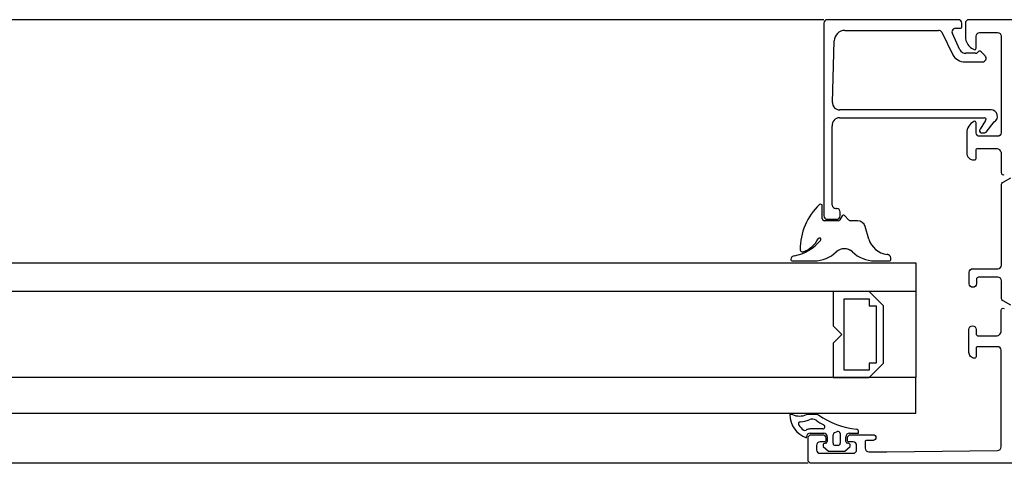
# Model space of a CAD drawing. Header units: millimetres. Extents: x 111285 to 237437, y -9513 to 52045.
# Tile 37 of 117: x 137882 to 138019, y 400 to 462. Entities that reach past the tile are written whole.
import ezdxf

# ---------------------------------------------------------------- set-up
doc = ezdxf.new("R2010")
doc.units = ezdxf.units.MM
doc.header["$LTSCALE"] = 100
doc.layers.get('0').update_dxf_attribs({"color": 252})
doc.layers.add('0-BUITENKOZIJNEN', color=252, linetype='Continuous')

# ---------------------------------------------------------------- blocks, each defined once
blk = doc.blocks.new('SR8-hori')
at = {"linetype": 'Continuous', "ltscale": 0.25}
blk.add_line((362.2, 56.9), (224, 56.9), dxfattribs=at)
at = {"linetype": 'Continuous'}
for p, q in [((362, 29.05), (362, 30.87)), ((364.77, 29.48), (364.45, 28.92)), ((365.73, 28.87), (365.09, 29.52)), ((364.24, 28.8), (362.25, 28.8)), ((366.93, 28.8), (365.91, 28.8)), ((368.51, 26.24), (368, 28)), ((371.58, 23.36), (371.58, 23.62)), ((224, 22.9), (375.09, 22.9)), ((357.61, 23.38), (357.61, 23.36)), ((357.78, 23.2), (360.86, 23.2)), ((369.31, 23.2), (371.42, 23.2)), ((375.09, 22.9), (375.09, 18.9)), ((375.09, 18.9), (224, 18.9)), ((368.54, 18.9), (363.54, 18.9)), ((363.54, 18.9), (363.54, 14.1)), ((365.04, 7.9), (365.04, 17.9)), ((365.04, 17.9), (368.54, 17.9)), ((370.54, 16.9), (368.54, 18.9)), ((368.54, 17.9), (368.54, 16.9)), ((375.09, 18.9), (375.09, 6.9)), ((368.54, 16.9), (369.54, 16.9)), ((369.54, 16.9), (369.54, 8.9)), ((370.54, 8.9), (370.54, 16.9)), ((363.54, 14.1), (364.74, 12.9)), ((364.74, 12.9), (363.54, 11.7)), ((363.54, 11.7), (363.54, 6.9)), ((368.54, 8.9), (368.54, 7.9)), ((369.54, 8.9), (368.54, 8.9)), ((368.54, 6.9), (370.54, 8.9)), ((375.09, 6.9), (224, 6.9)), ((363.54, 6.9), (368.54, 6.9)), ((368.54, 7.9), (365.04, 7.9)), ((375.09, 1.9), (375.09, 6.9)), ((224, 1.9), (375.09, 1.9)), ((357.84, 1.7), (357.46, 1.7)), ((357.46, 1.7), (357.46, 1.7)), ((357.84, 1.7), (357.84, 1.7)), ((361.29, 1.7), (359.79, 1.7)), ((359.79, 1.7), (359.79, 1.7)), ((361.29, 1.7), (361.29, 1.7)), ((361.46, 1.65), (361.46, 1.65)), ((358.71, 0.24), (358.71, 0.24)), ((358.95, 0.71), (358.95, 0.71)), ((361.12, 0.91), (361.12, 0.91)), ((362.2, 0.27), (362.2, 0.27)), ((359.4, -0.45), (359.4, -0.45)), ((359.73, -0.46), (359.73, -0.46)), ((362.06, -0.3), (360.3, -0.3)), ((360.3, -0.3), (360.3, -0.3)), ((360.3, -0.9), (360.3, -0.9)), ((360.3, -0.9), (362.2, -0.9)), ((362.06, -0.3), (362.06, -0.3)), ((362.2, -0.9), (362.2, -0.9)), ((363.5, -2.3), (363.5, -1.11)), ((363.5, -1.11), (363.5, -1.11)), ((363.68, -0.84), (364.08, -0.66)), ((363.68, -0.84), (363.68, -0.84)), ((364.5, -0.94), (364.5, -0.94)), ((364.5, -0.94), (364.5, -2.3)), ((365.8, -0.9), (365.8, -0.9)), ((365.8, -0.9), (367.04, -0.9)), ((367.02, -0.49), (367.02, -0.49)), ((367.04, -0.9), (367.04, -0.9)), ((359.8, -1.54), (359.8, -1.4)), ((359.8, -1.4), (359.8, -1.4)), ((359.8, -1.54), (359.8, -1.54)), ((362.1, -2.6), (362.1, -2.6)), ((362.1, -2.6), (362.1, -2.77)), ((362.47, -2.3), (362.4, -2.3)), ((362.4, -2.3), (362.4, -2.3)), ((362.47, -2.3), (362.47, -2.3)), ((362.47, -2.3), (362.47, -2.3)), ((362.7, -1.4), (362.7, -1.4)), ((362.7, -1.4), (362.7, -2.07)), ((362.7, -2.07), (362.7, -2.07)), ((363.5, -2.3), (363.5, -2.3)), ((364.2, -2.6), (363.8, -2.6)), ((363.8, -2.6), (363.8, -2.6)), ((364.2, -2.6), (364.2, -2.6)), ((364.5, -2.3), (364.5, -2.3)), ((365.3, -2.07), (365.3, -1.4)), ((365.3, -1.4), (365.3, -1.4)), ((365.3, -2.07), (365.3, -2.07)), ((365.6, -2.3), (365.53, -2.3)), ((365.53, -2.3), (365.53, -2.3)), ((365.6, -2.3), (365.6, -2.3)), ((365.9, -2.77), (365.9, -2.6)), ((365.9, -2.6), (365.9, -2.6)), ((362.1, -2.77), (362.1, -2.77)), ((362.1, -2.77), (362.85, -3.4)), ((362.85, -3.4), (362.85, -3.4)), ((362.85, -3.4), (365.15, -3.4)), ((365.15, -3.4), (365.9, -2.77)), ((365.15, -3.4), (365.15, -3.4)), ((365.9, -2.77), (365.9, -2.77)), ((360, -5.1), (224, -5.1))]:
    blk.add_line(p, q, dxfattribs=at)
blk.add_lwpolyline([(388.37, 16.98), (387.3, 17.59, -0.267949), (387.05, 18.02), (387.05, 20.4, 0.414214), (386.55, 20.9), (383.85, 20.9, 0.414214), (383.55, 20.6), (383.55, 20, -1), (382.55, 20), (382.55, 21.6, -0.414214), (383.05, 22.1), (386.55, 22.1, 0.414214), (387.05, 22.6), (387.05, 33.78, -0.267949), (387.3, 34.21), (388.37, 34.82, 0.376373)], format="xyb", dxfattribs=at)
for centre, radius, start, end in [((367.46, 24.85), 8.54, 133.3415, 180.7603), ((361.75, 30.87), 0.246, 0, 129.7291), ((362.25, 29.05), 0.245, 180, 270), ((364.24, 29.05), 0.245, 270, 330), ((364.94, 29.37), 0.205, 45, 150), ((365.91, 29.05), 0.245, 225, 270), ((366.93, 27.69), 1.11, 16.2713, 90), ((358.11, 27.98), 3.72, 288.8271, 332.9608), ((361.6, 26.18), 0.209, 318.2247, 147.9812), ((371.39, 27.08), 3, 196.2713, 263.6705), ((356.69, 30.43), 6.7, 282.2831, 319.1059), ((365.09, 23.25), 1.64, 46.5305, 133.4695), ((358.11, 23.38), 0.5, 89.6256, 180), ((359.22, 24.75), 0.3, 182.5083, 287.2064), ((360.86, 27.7), 4.5, 270, 313.4695), ((369.31, 27.7), 4.5, 226.5305, 270), ((370.99, 23.51), 0.6, 11.293, 83.6705), ((357.78, 23.36), 0.164, 180, 270), ((371.42, 23.36), 0.164, 270, 0), ((360.89, 1.71), 3.43, 180.197, 251.449), ((358.82, 3.99), 2.49, 247.0327, 292.9673), ((361.29, 1.4), 0.3, 55.7696, 90), ((368.15, 11.49), 11.9, 235.7696, 263.4105), ((358.96, 0.41), 0.3, 92.3332, 214.1036), ((360.89, 1.71), 2.63, 214.1036, 235.4153), ((358.82, 3.99), 3.29, 272.3332, 294.0983), ((360.57, 0.08), 1, 56.394, 114.0983), ((368.15, 11.49), 12.7, 236.394, 242.0774), ((362.06, 0), 0.3, 270, 62.0774), ((359.57, -0.21), 0.3, 235.4153, 301.4862), ((360.3, -1.4), 1.1, 90, 121.4862), ((360.3, -1.4), 0.5, 90, 180), ((362.2, -1.4), 0.5, 0, 90), ((363.8, -1.11), 0.3, 113.1986, 180), ((364.2, -0.94), 0.3, 0, 113.1986), ((365.8, -1.4), 0.5, 90, 180), ((366.75, -0.63), 0.3, 28.0166, 83.4105), ((366.58, -0.72), 0.493, 339.075, 28.0166), ((362.4, -2.6), 0.3, 90, 180), ((362.47, -2.07), 0.23, 270, 360), ((363.8, -2.3), 0.3, 180, 270), ((364.2, -2.3), 0.3, 270, 360), ((365.53, -2.07), 0.23, 180, 270), ((365.6, -2.6), 0.3, 360, 90)]:
    blk.add_arc(centre, radius, start, end, dxfattribs=at)
at = {"layer": '0-BUITENKOZIJNEN', "linetype": 'Continuous'}
for p, q in [((372.1, 56.9), (362.7, 56.9)), ((362.7, 56.9), (362.7, 56.9)), ((381, 56.9), (372.1, 56.9)), ((362.2, 56.4), (362.2, 29.5)), ((365.16, 55.4), (372.1, 55.4)), ((372.1, 55.4), (378.27, 55.4)), ((378.7, 55.15), (380.23, 52)), ((380.63, 55.7), (381.3, 55.7)), ((381.5, 55.9), (381.5, 56.4)), ((363.43, 45.33), (363.66, 53.94)), ((381.21, 52.7), (380.2, 54.95)), ((384.75, 51.85), (384.19, 52.41)), ((381.96, 51), (384.4, 51)), ((383.41, 52.2), (382.08, 52.2)), ((372.1, 44.3), (364.43, 44.3)), ((382.58, 44.3), (372.1, 44.3)), ((385.59, 44.3), (382.58, 44.3)), ((364.4, 43.2), (372.1, 43.2)), ((372.1, 43.2), (382.35, 43.2)), ((382.35, 43.2), (384.7, 43.2)), ((384.8, 42.83), (384.06, 41.59)), ((363.4, 31), (363.4, 42.04)), ((363.4, 42.04), (363.4, 42.04)), ((384, 41.44), (384, 41.3)), ((384.92, 41.17), (386.05, 42.61)), ((384.2, 41.1), (384.67, 41.1)), ((363.9, 30.5), (363.9, 30.5)), ((364, 30.5), (363.9, 30.5)), ((363.9, 30.5), (364, 30.5)), ((364, 30.5), (363.9, 30.5)), ((364, 30.5), (364, 30.5)), ((362.7, 29), (362.7, 29)), ((362.7, 29), (364, 29)), ((364, 29), (364, 29)), ((364.5, 29.5), (364.5, 30)), ((364.5, 30), (364.5, 30)), ((364.5, 29.5), (364.5, 29.5))]:
    blk.add_line(p, q, dxfattribs=at)
for points in [[(405.5, 56.9), (382.5, 56.9, 0.414214), (382, 56.4), (382, 54.56, 0.301511), (383.22, 52.72, 0.536675), (383.5, 52.9), (383.5, 54.6, -0.414214), (384, 55.1), (386.5, 55.1, -0.414214), (387, 54.6), (387, 41.1, -0.414214), (386.5, 40.6), (384, 40.6, -0.414214), (383.5, 41.1), (383.5, 42.5, 0.553992), (383.21, 42.68, 0.287008), (382.2, 41.06), (382.2, 38.3, 0.414214), (383.2, 37.3), (383.3, 37.3, 0.414214), (383.5, 37.5), (383.5, 38.7, -0.414214), (383.7, 38.9), (386.3, 38.9, -0.414214), (387, 38.2), (387, 35.53), (387, 35.53, 0.57735), (387.45, 35.27)], [(427.5, -5.1), (360.5, -5.1, -0.414214), (360, -4.6), (360, -1.6, -0.414214), (360.5, -1.1), (362, -1.1, -0.414214), (362.5, -1.6), (362.5, -1.9, -0.414214), (362.3, -2.1), (361.7, -2.1, 0.414214), (361.2, -2.6), (361.2, -3.2, 0.414214), (361.7, -3.7), (366.3, -3.7, 0.414214), (366.8, -3.2), (366.8, -2.6, 0.414214), (366.3, -2.1), (365.7, -2.1, -0.414214), (365.5, -1.9), (365.5, -1.6, -0.414214), (366, -1.1), (369.1, -1.1, -0.414214), (369.5, -1.5, -0.414214), (369.1, -1.9), (368.2, -1.9, 0.414214), (368, -2.1), (368, -3, 0.414214), (368.5, -3.5), (371, -3.5), (386.5, -3.3, 0.414214), (387, -2.8), (387, 10.7, 0.414214), (386.5, 11.2), (383.7, 11.2, 0.414214), (383.5, 11), (383.5, 11), (383.5, 9.8, -0.414214), (383.3, 9.6, -0.414214), (382.5, 10.4), (382.5, 13.6, -0.414214), (383, 14.1, -0.414214), (383.5, 13.6), (383.5, 13, 0.414214), (383.8, 12.7), (386.3, 12.7, 0.414214), (387, 13.4), (387, 16.27, -0.57735), (387.45, 16.53)]]:
    blk.add_lwpolyline(points, format="xyb", dxfattribs=at)
for centre, radius, start, end in [((362.7, 56.4), 0.5, 90, 180), ((381, 56.4), 0.5, 0, 90), ((365.16, 53.9), 1.5, 90, 178.5185), ((378.27, 54.9), 0.5, 30, 90), ((380.63, 55.2), 0.5, 90, 210), ((381.3, 55.9), 0.2, 270, 360), ((382.08, 53.2), 1, 210, 270), ((383.41, 52.6), 0.4, 270, 325.1501), ((383.98, 52.2), 0.3, 45, 145.1501), ((381.96, 53), 2, 210, 270), ((384.4, 51.5), 0.5, 270, 45), ((364.43, 45.3), 1, 178.5185, 270), ((385.59, 43.39), 0.906, 300, 90), ((364.41, 42.18), 1.02, 90.406, 188.1279), ((384.7, 43), 0.2, 300, 90), ((384.2, 41.44), 0.2, 135, 180), ((384.2, 41.3), 0.2, 180, 270), ((384.67, 41.6), 0.5, 270, 300), ((363.9, 31), 0.5, 180, 270), ((364, 30), 0.5, 0, 90), ((362.7, 29.5), 0.5, 180, 270), ((364, 29.5), 0.5, 270, 0)]:
    blk.add_arc(centre, radius, start, end, dxfattribs=at)
blk = doc.blocks.new('onderlegger beganegrond')
blk.add_blockref('SR8-hori', (11480, 405.1))

msp = doc.modelspace()

# ---------------------------------------------------------------- linework, layer by layer
at = {"linetype": 'Continuous', "ltscale": 0.25}
msp.add_line((137994.2, 462), (137856, 462), dxfattribs=at)
msp.add_line((137994.2, 462), (137856, 462), dxfattribs=at)
msp.add_line((137994.2, 462), (137856, 462), dxfattribs=at)
at = {"linetype": 'Continuous'}
for p, q in [((137994, 434.15), (137994, 435.97)), ((137994, 434.15), (137994, 435.97)), ((137994, 434.15), (137994, 435.97)), ((137996.23, 433.9), (137994.24, 433.9)), ((137996.23, 433.9), (137994.24, 433.9)), ((137996.23, 433.9), (137994.24, 433.9)), ((137996.77, 434.58), (137996.45, 434.02)), ((137996.77, 434.58), (137996.45, 434.02)), ((137996.77, 434.58), (137996.45, 434.02)), ((137997.73, 433.97), (137997.09, 434.62)), ((137997.73, 433.97), (137997.09, 434.62)), ((137997.73, 433.97), (137997.09, 434.62)), ((137998.93, 433.9), (137997.91, 433.9)), ((137998.93, 433.9), (137997.91, 433.9)), ((137998.93, 433.9), (137997.91, 433.9)), ((138000.51, 431.34), (138000, 433.1)), ((138000.51, 431.34), (138000, 433.1)), ((138000.51, 431.34), (138000, 433.1)), ((137989.61, 428.48), (137989.61, 428.46)), ((137989.61, 428.48), (137989.61, 428.46)), ((137989.61, 428.48), (137989.61, 428.46)), ((137989.77, 428.3), (137992.86, 428.3)), ((137989.77, 428.3), (137992.86, 428.3)), ((137989.77, 428.3), (137992.86, 428.3)), ((138001.31, 428.3), (138003.41, 428.3)), ((138001.31, 428.3), (138003.41, 428.3)), ((138001.31, 428.3), (138003.41, 428.3)), ((138003.58, 428.46), (138003.58, 428.72)), ((138003.58, 428.46), (138003.58, 428.72)), ((138003.58, 428.46), (138003.58, 428.72)), ((137856, 428), (138007.08, 428)), ((137856, 428), (138007.08, 428)), ((137856, 428), (138007.08, 428)), ((138007.08, 428), (138007.08, 424)), ((138007.08, 428), (138007.08, 424)), ((138007.08, 428), (138007.08, 424)), ((138007.08, 424), (137856, 424)), ((138007.08, 424), (137856, 424)), ((138007.08, 424), (137856, 424)), ((138000.54, 424), (137995.54, 424)), ((137995.54, 424), (137995.54, 419.2)), ((138000.54, 424), (137995.54, 424)), ((137995.54, 424), (137995.54, 419.2)), ((138000.54, 424), (137995.54, 424)), ((137995.54, 424), (137995.54, 419.2)), ((137997.04, 413), (137997.04, 423)), ((137997.04, 423), (138000.54, 423)), ((137997.04, 413), (137997.04, 423)), ((137997.04, 423), (138000.54, 423)), ((137997.04, 413), (137997.04, 423)), ((137997.04, 423), (138000.54, 423)), ((138002.54, 422), (138000.54, 424)), ((138002.54, 422), (138000.54, 424)), ((138002.54, 422), (138000.54, 424)), ((138000.54, 423), (138000.54, 422)), ((138000.54, 423), (138000.54, 422)), ((138000.54, 423), (138000.54, 422)), ((138007.08, 424), (138007.08, 412)), ((138007.08, 424), (138007.08, 412)), ((138007.08, 424), (138007.08, 412)), ((138000.54, 422), (138001.54, 422)), ((138000.54, 422), (138001.54, 422)), ((138000.54, 422), (138001.54, 422)), ((138001.54, 422), (138001.54, 414)), ((138001.54, 422), (138001.54, 414)), ((138001.54, 422), (138001.54, 414)), ((138002.54, 414), (138002.54, 422)), ((138002.54, 414), (138002.54, 422)), ((138002.54, 414), (138002.54, 422)), ((137995.54, 419.2), (137996.74, 418)), ((137995.54, 419.2), (137996.74, 418)), ((137995.54, 419.2), (137996.74, 418)), ((137996.74, 418), (137995.54, 416.8)), ((137996.74, 418), (137995.54, 416.8)), ((137996.74, 418), (137995.54, 416.8)), ((137995.54, 416.8), (137995.54, 412)), ((137995.54, 416.8), (137995.54, 412)), ((137995.54, 416.8), (137995.54, 412)), ((138000.54, 414), (138000.54, 413)), ((138001.54, 414), (138000.54, 414)), ((138000.54, 412), (138002.54, 414)), ((138000.54, 414), (138000.54, 413)), ((138001.54, 414), (138000.54, 414)), ((138000.54, 412), (138002.54, 414)), ((138000.54, 414), (138000.54, 413)), ((138001.54, 414), (138000.54, 414)), ((138000.54, 412), (138002.54, 414)), ((138007.08, 412), (137856, 412)), ((138007.08, 412), (137856, 412)), ((138007.08, 412), (137856, 412)), ((137995.54, 412), (138000.54, 412)), ((137995.54, 412), (138000.54, 412)), ((137995.54, 412), (138000.54, 412)), ((138000.54, 413), (137997.04, 413)), ((138000.54, 413), (137997.04, 413)), ((138000.54, 413), (137997.04, 413)), ((138007.08, 407), (138007.08, 412)), ((138007.08, 407), (138007.08, 412)), ((138007.08, 407), (138007.08, 412)), ((137856, 407), (138007.08, 407)), ((137856, 407), (138007.08, 407)), ((137856, 407), (138007.08, 407)), ((137989.84, 406.8), (137989.46, 406.8)), ((137989.46, 406.8), (137989.46, 406.8)), ((137989.84, 406.8), (137989.46, 406.8)), ((137989.46, 406.8), (137989.46, 406.8)), ((137989.84, 406.8), (137989.46, 406.8)), ((137989.46, 406.8), (137989.46, 406.8)), ((137989.84, 406.8), (137989.84, 406.8)), ((137989.84, 406.8), (137989.84, 406.8)), ((137989.84, 406.8), (137989.84, 406.8)), ((137993.29, 406.8), (137991.79, 406.8)), ((137991.79, 406.8), (137991.79, 406.8)), ((137993.29, 406.8), (137991.79, 406.8)), ((137991.79, 406.8), (137991.79, 406.8)), ((137993.29, 406.8), (137991.79, 406.8)), ((137991.79, 406.8), (137991.79, 406.8)), ((137993.29, 406.8), (137993.29, 406.8)), ((137993.29, 406.8), (137993.29, 406.8)), ((137993.29, 406.8), (137993.29, 406.8)), ((137993.45, 406.75), (137993.45, 406.75)), ((137993.45, 406.75), (137993.45, 406.75)), ((137993.45, 406.75), (137993.45, 406.75)), ((137990.71, 405.34), (137990.71, 405.34)), ((137990.71, 405.34), (137990.71, 405.34)), ((137990.71, 405.34), (137990.71, 405.34)), ((137990.95, 405.81), (137990.95, 405.81)), ((137990.95, 405.81), (137990.95, 405.81)), ((137990.95, 405.81), (137990.95, 405.81)), ((137994.06, 404.8), (137992.3, 404.8)), ((137992.3, 404.8), (137992.3, 404.8)), ((137994.06, 404.8), (137992.3, 404.8)), ((137992.3, 404.8), (137992.3, 404.8)), ((137994.06, 404.8), (137992.3, 404.8)), ((137992.3, 404.8), (137992.3, 404.8)), ((137993.12, 406.01), (137993.12, 406.01)), ((137993.12, 406.01), (137993.12, 406.01)), ((137993.12, 406.01), (137993.12, 406.01)), ((137994.06, 404.8), (137994.06, 404.8)), ((137994.06, 404.8), (137994.06, 404.8)), ((137994.06, 404.8), (137994.06, 404.8)), ((137994.2, 405.37), (137994.2, 405.37)), ((137994.2, 405.37), (137994.2, 405.37)), ((137994.2, 405.37), (137994.2, 405.37)), ((137991.4, 404.65), (137991.4, 404.65)), ((137991.4, 404.65), (137991.4, 404.65)), ((137991.4, 404.65), (137991.4, 404.65)), ((137991.72, 404.64), (137991.72, 404.64)), ((137991.72, 404.64), (137991.72, 404.64)), ((137991.72, 404.64), (137991.72, 404.64)), ((137991.8, 403.56), (137991.8, 403.7)), ((137991.8, 403.7), (137991.8, 403.7)), ((137991.8, 403.56), (137991.8, 403.7)), ((137991.8, 403.7), (137991.8, 403.7)), ((137991.8, 403.56), (137991.8, 403.7)), ((137991.8, 403.7), (137991.8, 403.7)), ((137991.8, 403.56), (137991.8, 403.56)), ((137991.8, 403.56), (137991.8, 403.56)), ((137991.8, 403.56), (137991.8, 403.56)), ((137992.3, 404.2), (137992.3, 404.2)), ((137992.3, 404.2), (137994.2, 404.2)), ((137992.3, 404.2), (137992.3, 404.2)), ((137992.3, 404.2), (137994.2, 404.2)), ((137992.3, 404.2), (137992.3, 404.2)), ((137992.3, 404.2), (137994.2, 404.2)), ((137994.2, 404.2), (137994.2, 404.2)), ((137994.2, 404.2), (137994.2, 404.2)), ((137994.2, 404.2), (137994.2, 404.2)), ((137994.7, 403.7), (137994.7, 403.7)), ((137994.7, 403.7), (137994.7, 403.03)), ((137994.7, 403.7), (137994.7, 403.7)), ((137994.7, 403.7), (137994.7, 403.03)), ((137994.7, 403.7), (137994.7, 403.7)), ((137994.7, 403.7), (137994.7, 403.03)), ((137995.5, 402.8), (137995.5, 403.99)), ((137995.5, 403.99), (137995.5, 403.99)), ((137995.5, 402.8), (137995.5, 403.99)), ((137995.5, 403.99), (137995.5, 403.99)), ((137995.5, 402.8), (137995.5, 403.99)), ((137995.5, 403.99), (137995.5, 403.99)), ((137995.68, 404.26), (137996.08, 404.44)), ((137995.68, 404.26), (137996.08, 404.44)), ((137995.68, 404.26), (137996.08, 404.44)), ((137995.68, 404.26), (137995.68, 404.26)), ((137995.68, 404.26), (137995.68, 404.26)), ((137995.68, 404.26), (137995.68, 404.26)), ((137996.5, 404.16), (137996.5, 404.16)), ((137996.5, 404.16), (137996.5, 402.8)), ((137996.5, 404.16), (137996.5, 404.16)), ((137996.5, 404.16), (137996.5, 402.8)), ((137996.5, 404.16), (137996.5, 404.16)), ((137996.5, 404.16), (137996.5, 402.8)), ((137997.3, 403.03), (137997.3, 403.7)), ((137997.3, 403.7), (137997.3, 403.7)), ((137997.3, 403.03), (137997.3, 403.7)), ((137997.3, 403.7), (137997.3, 403.7)), ((137997.3, 403.03), (137997.3, 403.7)), ((137997.3, 403.7), (137997.3, 403.7)), ((137997.8, 404.2), (137997.8, 404.2)), ((137997.8, 404.2), (137999.04, 404.2)), ((137997.8, 404.2), (137997.8, 404.2)), ((137997.8, 404.2), (137999.04, 404.2)), ((137997.8, 404.2), (137997.8, 404.2)), ((137997.8, 404.2), (137999.04, 404.2)), ((137999.01, 404.61), (137999.01, 404.61)), ((137999.01, 404.61), (137999.01, 404.61)), ((137999.01, 404.61), (137999.01, 404.61)), ((137999.04, 404.2), (137999.04, 404.2)), ((137999.04, 404.2), (137999.04, 404.2)), ((137999.04, 404.2), (137999.04, 404.2)), ((137994.1, 402.5), (137994.1, 402.5)), ((137994.1, 402.5), (137994.1, 402.33)), ((137994.1, 402.5), (137994.1, 402.5)), ((137994.1, 402.5), (137994.1, 402.33)), ((137994.1, 402.5), (137994.1, 402.5)), ((137994.1, 402.5), (137994.1, 402.33)), ((137994.1, 402.33), (137994.1, 402.33)), ((137994.1, 402.33), (137994.85, 401.7)), ((137994.1, 402.33), (137994.1, 402.33)), ((137994.1, 402.33), (137994.85, 401.7)), ((137994.1, 402.33), (137994.1, 402.33)), ((137994.1, 402.33), (137994.85, 401.7)), ((137994.47, 402.8), (137994.4, 402.8)), ((137994.4, 402.8), (137994.4, 402.8)), ((137994.47, 402.8), (137994.4, 402.8)), ((137994.4, 402.8), (137994.4, 402.8)), ((137994.47, 402.8), (137994.4, 402.8)), ((137994.4, 402.8), (137994.4, 402.8)), ((137994.47, 402.8), (137994.47, 402.8)), ((137994.47, 402.8), (137994.47, 402.8)), ((137994.47, 402.8), (137994.47, 402.8)), ((137994.47, 402.8), (137994.47, 402.8)), ((137994.47, 402.8), (137994.47, 402.8)), ((137994.47, 402.8), (137994.47, 402.8)), ((137994.7, 403.03), (137994.7, 403.03)), ((137994.7, 403.03), (137994.7, 403.03)), ((137994.7, 403.03), (137994.7, 403.03)), ((137995.5, 402.8), (137995.5, 402.8)), ((137995.5, 402.8), (137995.5, 402.8)), ((137995.5, 402.8), (137995.5, 402.8)), ((137996.2, 402.5), (137995.8, 402.5)), ((137995.8, 402.5), (137995.8, 402.5)), ((137996.2, 402.5), (137995.8, 402.5)), ((137995.8, 402.5), (137995.8, 402.5)), ((137996.2, 402.5), (137995.8, 402.5)), ((137995.8, 402.5), (137995.8, 402.5)), ((137996.2, 402.5), (137996.2, 402.5)), ((137996.2, 402.5), (137996.2, 402.5)), ((137996.2, 402.5), (137996.2, 402.5)), ((137996.5, 402.8), (137996.5, 402.8)), ((137996.5, 402.8), (137996.5, 402.8)), ((137996.5, 402.8), (137996.5, 402.8)), ((137997.15, 401.7), (137997.9, 402.33)), ((137997.15, 401.7), (137997.9, 402.33)), ((137997.15, 401.7), (137997.9, 402.33)), ((137997.3, 403.03), (137997.3, 403.03)), ((137997.3, 403.03), (137997.3, 403.03)), ((137997.3, 403.03), (137997.3, 403.03)), ((137997.6, 402.8), (137997.53, 402.8)), ((137997.53, 402.8), (137997.53, 402.8)), ((137997.6, 402.8), (137997.53, 402.8)), ((137997.53, 402.8), (137997.53, 402.8)), ((137997.6, 402.8), (137997.53, 402.8)), ((137997.53, 402.8), (137997.53, 402.8)), ((137997.6, 402.8), (137997.6, 402.8)), ((137997.6, 402.8), (137997.6, 402.8)), ((137997.6, 402.8), (137997.6, 402.8)), ((137997.9, 402.33), (137997.9, 402.5)), ((137997.9, 402.5), (137997.9, 402.5)), ((137997.9, 402.33), (137997.9, 402.5)), ((137997.9, 402.5), (137997.9, 402.5)), ((137997.9, 402.33), (137997.9, 402.5)), ((137997.9, 402.5), (137997.9, 402.5)), ((137997.9, 402.33), (137997.9, 402.33)), ((137997.9, 402.33), (137997.9, 402.33)), ((137997.9, 402.33), (137997.9, 402.33)), ((137994.85, 401.7), (137994.85, 401.7)), ((137994.85, 401.7), (137997.15, 401.7)), ((137994.85, 401.7), (137994.85, 401.7)), ((137994.85, 401.7), (137997.15, 401.7)), ((137994.85, 401.7), (137994.85, 401.7)), ((137994.85, 401.7), (137997.15, 401.7)), ((137997.15, 401.7), (137997.15, 401.7)), ((137997.15, 401.7), (137997.15, 401.7)), ((137997.15, 401.7), (137997.15, 401.7)), ((137992, 400), (137856, 400)), ((137992, 400), (137856, 400)), ((137992, 400), (137856, 400))]:
    msp.add_line(p, q, dxfattribs=at)
msp.add_lwpolyline([(138020.37, 422.08), (138019.3, 422.69, -0.267949), (138019.05, 423.12), (138019.05, 425.5, 0.414214), (138018.55, 426), (138015.85, 426, 0.414214), (138015.55, 425.7), (138015.55, 425.1, -1), (138014.55, 425.1), (138014.55, 426.7, -0.414214), (138015.05, 427.2), (138018.55, 427.2, 0.414214), (138019.05, 427.7), (138019.05, 438.88, -0.267949), (138019.3, 439.31), (138020.37, 439.92, 0.376373)], format="xyb", dxfattribs=at)
msp.add_lwpolyline([(138020.37, 422.08), (138019.3, 422.69, -0.267949), (138019.05, 423.12), (138019.05, 425.5, 0.414214), (138018.55, 426), (138015.85, 426, 0.414214), (138015.55, 425.7), (138015.55, 425.1, -1), (138014.55, 425.1), (138014.55, 426.7, -0.414214), (138015.05, 427.2), (138018.55, 427.2, 0.414214), (138019.05, 427.7), (138019.05, 438.88, -0.267949), (138019.3, 439.31), (138020.37, 439.92, 0.376373)], format="xyb", dxfattribs=at)
msp.add_lwpolyline([(138020.37, 422.08), (138019.3, 422.69, -0.267949), (138019.05, 423.12), (138019.05, 425.5, 0.414214), (138018.55, 426), (138015.85, 426, 0.414214), (138015.55, 425.7), (138015.55, 425.1, -1), (138014.55, 425.1), (138014.55, 426.7, -0.414214), (138015.05, 427.2), (138018.55, 427.2, 0.414214), (138019.05, 427.7), (138019.05, 438.88, -0.267949), (138019.3, 439.31), (138020.37, 439.92, 0.376373)], format="xyb", dxfattribs=at)
for centre, radius, start, end in [((137999.46, 429.95), 8.54, 133.3415, 180.7603), ((137999.46, 429.95), 8.54, 133.3415, 180.7603), ((137999.46, 429.95), 8.54, 133.3415, 180.7603), ((137993.75, 435.97), 0.246, 0, 129.7291), ((137993.75, 435.97), 0.246, 0, 129.7291), ((137993.75, 435.97), 0.246, 0, 129.7291), ((137994.24, 434.15), 0.245, 180, 270), ((137994.24, 434.15), 0.245, 180, 270), ((137994.24, 434.15), 0.245, 180, 270), ((137996.23, 434.15), 0.245, 270, 330), ((137996.23, 434.15), 0.245, 270, 330), ((137996.23, 434.15), 0.245, 270, 330), ((137996.94, 434.47), 0.205, 45, 150), ((137996.94, 434.47), 0.205, 45, 150), ((137996.94, 434.47), 0.205, 45, 150), ((137997.91, 434.15), 0.245, 225, 270), ((137997.91, 434.15), 0.245, 225, 270), ((137997.91, 434.15), 0.245, 225, 270), ((137998.93, 432.79), 1.11, 16.2713, 90), ((137998.93, 432.79), 1.11, 16.2713, 90), ((137998.93, 432.79), 1.11, 16.2713, 90), ((137988.69, 435.53), 6.7, 282.2831, 319.1059), ((137988.69, 435.53), 6.7, 282.2831, 319.1059), ((137988.69, 435.53), 6.7, 282.2831, 319.1059), ((137990.1, 433.08), 3.72, 288.8271, 332.9608), ((137990.1, 433.08), 3.72, 288.8271, 332.9608), ((137990.1, 433.08), 3.72, 288.8271, 332.9608), ((137993.6, 431.28), 0.209, 318.2247, 147.9812), ((137993.6, 431.28), 0.209, 318.2247, 147.9812), ((137993.6, 431.28), 0.209, 318.2247, 147.9812), ((138003.39, 432.18), 3, 196.2713, 263.6705), ((138003.39, 432.18), 3, 196.2713, 263.6705), ((138003.39, 432.18), 3, 196.2713, 263.6705), ((137991.22, 429.85), 0.3, 182.5083, 287.2064), ((137991.22, 429.85), 0.3, 182.5083, 287.2064), ((137991.22, 429.85), 0.3, 182.5083, 287.2064), ((137997.08, 428.35), 1.64, 46.5305, 133.4695), ((137997.08, 428.35), 1.64, 46.5305, 133.4695), ((137997.08, 428.35), 1.64, 46.5305, 133.4695), ((137990.11, 428.48), 0.5, 89.6256, 180), ((137990.11, 428.48), 0.5, 89.6256, 180), ((137990.11, 428.48), 0.5, 89.6256, 180), ((137989.77, 428.46), 0.164, 180, 270), ((137989.77, 428.46), 0.164, 180, 270), ((137989.77, 428.46), 0.164, 180, 270), ((137992.86, 432.8), 4.5, 270, 313.4695), ((137992.86, 432.8), 4.5, 270, 313.4695), ((137992.86, 432.8), 4.5, 270, 313.4695), ((138001.31, 432.8), 4.5, 226.5305, 270), ((138001.31, 432.8), 4.5, 226.5305, 270), ((138001.31, 432.8), 4.5, 226.5305, 270), ((138002.99, 428.61), 0.6, 11.293, 83.6705), ((138002.99, 428.61), 0.6, 11.293, 83.6705), ((138002.99, 428.61), 0.6, 11.293, 83.6705), ((138003.41, 428.46), 0.164, 270, 0), ((138003.41, 428.46), 0.164, 270, 0), ((138003.41, 428.46), 0.164, 270, 0), ((137992.89, 406.81), 3.43, 180.197, 251.449), ((137992.89, 406.81), 3.43, 180.197, 251.449), ((137992.89, 406.81), 3.43, 180.197, 251.449), ((137990.81, 409.09), 2.49, 247.0327, 292.9673), ((137990.81, 409.09), 2.49, 247.0327, 292.9673), ((137990.81, 409.09), 2.49, 247.0327, 292.9673), ((137992.57, 405.18), 1, 56.394, 114.0983), ((137992.57, 405.18), 1, 56.394, 114.0983), ((137992.57, 405.18), 1, 56.394, 114.0983), ((137993.29, 406.5), 0.3, 55.7696, 90), ((137993.29, 406.5), 0.3, 55.7696, 90), ((137993.29, 406.5), 0.3, 55.7696, 90), ((138000.15, 416.59), 11.9, 235.7696, 263.4105), ((138000.15, 416.59), 11.9, 235.7696, 263.4105), ((138000.15, 416.59), 11.9, 235.7696, 263.4105), ((137990.96, 405.51), 0.3, 92.3332, 214.1036), ((137990.96, 405.51), 0.3, 92.3332, 214.1036), ((137990.96, 405.51), 0.3, 92.3332, 214.1036), ((137992.89, 406.81), 2.63, 214.1036, 235.4153), ((137992.89, 406.81), 2.63, 214.1036, 235.4153), ((137992.89, 406.81), 2.63, 214.1036, 235.4153), ((137990.81, 409.09), 3.29, 272.3332, 294.0983), ((137990.81, 409.09), 3.29, 272.3332, 294.0983), ((137990.81, 409.09), 3.29, 272.3332, 294.0983), ((137992.3, 403.7), 1.1, 90, 121.4862), ((137992.3, 403.7), 1.1, 90, 121.4862), ((137992.3, 403.7), 1.1, 90, 121.4862), ((138000.15, 416.59), 12.7, 236.394, 242.0774), ((138000.15, 416.59), 12.7, 236.394, 242.0774), ((138000.15, 416.59), 12.7, 236.394, 242.0774), ((137994.06, 405.1), 0.3, 270, 62.0774), ((137994.06, 405.1), 0.3, 270, 62.0774), ((137994.06, 405.1), 0.3, 270, 62.0774), ((137991.57, 404.89), 0.3, 235.4153, 301.4862), ((137991.57, 404.89), 0.3, 235.4153, 301.4862), ((137991.57, 404.89), 0.3, 235.4153, 301.4862), ((137992.3, 403.7), 0.5, 90, 180), ((137992.3, 403.7), 0.5, 90, 180), ((137992.3, 403.7), 0.5, 90, 180), ((137994.2, 403.7), 0.5, 0, 90), ((137994.2, 403.7), 0.5, 0, 90), ((137994.2, 403.7), 0.5, 0, 90), ((137995.8, 403.99), 0.3, 113.1986, 180), ((137995.8, 403.99), 0.3, 113.1986, 180), ((137995.8, 403.99), 0.3, 113.1986, 180), ((137996.2, 404.16), 0.3, 0, 113.1986), ((137996.2, 404.16), 0.3, 0, 113.1986), ((137996.2, 404.16), 0.3, 0, 113.1986), ((137997.8, 403.7), 0.5, 90, 180), ((137997.8, 403.7), 0.5, 90, 180), ((137997.8, 403.7), 0.5, 90, 180), ((137998.75, 404.47), 0.3, 28.0166, 83.4105), ((137998.75, 404.47), 0.3, 28.0166, 83.4105), ((137998.75, 404.47), 0.3, 28.0166, 83.4105), ((137998.58, 404.38), 0.493, 339.075, 28.0166), ((137998.58, 404.38), 0.493, 339.075, 28.0166), ((137998.58, 404.38), 0.493, 339.075, 28.0166), ((137994.4, 402.5), 0.3, 90, 180), ((137994.4, 402.5), 0.3, 90, 180), ((137994.4, 402.5), 0.3, 90, 180), ((137994.47, 403.03), 0.23, 270, 360), ((137994.47, 403.03), 0.23, 270, 360), ((137994.47, 403.03), 0.23, 270, 360), ((137995.8, 402.8), 0.3, 180, 270), ((137995.8, 402.8), 0.3, 180, 270), ((137995.8, 402.8), 0.3, 180, 270), ((137996.2, 402.8), 0.3, 270, 0), ((137996.2, 402.8), 0.3, 270, 0), ((137996.2, 402.8), 0.3, 270, 0), ((137997.53, 403.03), 0.23, 180, 270), ((137997.53, 403.03), 0.23, 180, 270), ((137997.53, 403.03), 0.23, 180, 270), ((137997.6, 402.5), 0.3, 360, 90), ((137997.6, 402.5), 0.3, 360, 90), ((137997.6, 402.5), 0.3, 360, 90)]:
    msp.add_arc(centre, radius, start, end, dxfattribs=at)
at = {"layer": '0-BUITENKOZIJNEN', "linetype": 'Continuous'}
for p, q in [((137994.2, 461.5), (137994.2, 434.6)), ((137994.2, 461.5), (137994.2, 434.6)), ((137994.2, 461.5), (137994.2, 434.6)), ((138004.1, 462), (137994.7, 462)), ((137994.7, 462), (137994.7, 462)), ((138004.1, 462), (137994.7, 462)), ((137994.7, 462), (137994.7, 462)), ((138004.1, 462), (137994.7, 462)), ((137994.7, 462), (137994.7, 462)), ((138013, 462), (138004.1, 462)), ((138013, 462), (138004.1, 462)), ((138013, 462), (138004.1, 462)), ((138013.5, 461), (138013.5, 461.5)), ((138013.5, 461), (138013.5, 461.5)), ((138013.5, 461), (138013.5, 461.5)), ((137997.16, 460.5), (138004.1, 460.5)), ((137997.16, 460.5), (138004.1, 460.5)), ((137997.16, 460.5), (138004.1, 460.5)), ((138004.1, 460.5), (138010.27, 460.5)), ((138004.1, 460.5), (138010.27, 460.5)), ((138004.1, 460.5), (138010.27, 460.5)), ((138010.7, 460.25), (138012.23, 457.1)), ((138010.7, 460.25), (138012.23, 457.1)), ((138010.7, 460.25), (138012.23, 457.1)), ((138013.21, 457.8), (138012.2, 460.05)), ((138013.21, 457.8), (138012.2, 460.05)), ((138013.21, 457.8), (138012.2, 460.05)), ((138012.63, 460.8), (138013.3, 460.8)), ((138012.63, 460.8), (138013.3, 460.8)), ((138012.63, 460.8), (138013.3, 460.8)), ((137995.43, 450.43), (137995.66, 459.04)), ((137995.43, 450.43), (137995.66, 459.04)), ((137995.43, 450.43), (137995.66, 459.04)), ((138015.41, 457.3), (138014.08, 457.3)), ((138015.41, 457.3), (138014.08, 457.3)), ((138015.41, 457.3), (138014.08, 457.3)), ((138016.75, 456.95), (138016.19, 457.51)), ((138016.75, 456.95), (138016.19, 457.51)), ((138016.75, 456.95), (138016.19, 457.51)), ((138013.96, 456.1), (138016.4, 456.1)), ((138013.96, 456.1), (138016.4, 456.1)), ((138013.96, 456.1), (138016.4, 456.1)), ((138004.1, 449.4), (137996.42, 449.4)), ((138004.1, 449.4), (137996.42, 449.4)), ((138004.1, 449.4), (137996.42, 449.4)), ((138014.58, 449.4), (138004.1, 449.4)), ((138014.58, 449.4), (138004.1, 449.4)), ((138014.58, 449.4), (138004.1, 449.4)), ((138017.59, 449.4), (138014.58, 449.4)), ((138017.59, 449.4), (138014.58, 449.4)), ((138017.59, 449.4), (138014.58, 449.4)), ((137996.4, 448.3), (138004.1, 448.3)), ((137996.4, 448.3), (138004.1, 448.3)), ((137996.4, 448.3), (138004.1, 448.3)), ((138004.1, 448.3), (138014.35, 448.3)), ((138004.1, 448.3), (138014.35, 448.3)), ((138004.1, 448.3), (138014.35, 448.3)), ((138014.35, 448.3), (138016.7, 448.3)), ((138014.35, 448.3), (138016.7, 448.3)), ((138014.35, 448.3), (138016.7, 448.3)), ((138016.8, 447.93), (138016.06, 446.69)), ((138016.8, 447.93), (138016.06, 446.69)), ((138016.8, 447.93), (138016.06, 446.69)), ((138016.91, 446.27), (138018.05, 447.71)), ((138016.91, 446.27), (138018.05, 447.71)), ((138016.91, 446.27), (138018.05, 447.71)), ((137995.4, 436.1), (137995.4, 447.14)), ((137995.4, 447.14), (137995.4, 447.14)), ((137995.4, 436.1), (137995.4, 447.14)), ((137995.4, 447.14), (137995.4, 447.14)), ((137995.4, 436.1), (137995.4, 447.14)), ((137995.4, 447.14), (137995.4, 447.14)), ((138016, 446.54), (138016, 446.4)), ((138016, 446.54), (138016, 446.4)), ((138016, 446.54), (138016, 446.4)), ((138016.2, 446.2), (138016.66, 446.2)), ((138016.2, 446.2), (138016.66, 446.2)), ((138016.2, 446.2), (138016.66, 446.2)), ((137995.9, 435.6), (137995.9, 435.6)), ((137996, 435.6), (137995.9, 435.6)), ((137995.9, 435.6), (137996, 435.6)), ((137996, 435.6), (137995.9, 435.6)), ((137995.9, 435.6), (137995.9, 435.6)), ((137996, 435.6), (137995.9, 435.6)), ((137995.9, 435.6), (137996, 435.6)), ((137996, 435.6), (137995.9, 435.6)), ((137995.9, 435.6), (137995.9, 435.6)), ((137996, 435.6), (137995.9, 435.6)), ((137995.9, 435.6), (137996, 435.6)), ((137996, 435.6), (137995.9, 435.6)), ((137996, 435.6), (137996, 435.6)), ((137996, 435.6), (137996, 435.6)), ((137996, 435.6), (137996, 435.6)), ((137996.5, 434.6), (137996.5, 435.1)), ((137996.5, 435.1), (137996.5, 435.1)), ((137996.5, 434.6), (137996.5, 435.1)), ((137996.5, 435.1), (137996.5, 435.1)), ((137996.5, 434.6), (137996.5, 435.1)), ((137996.5, 435.1), (137996.5, 435.1)), ((137994.7, 434.1), (137994.7, 434.1)), ((137994.7, 434.1), (137996, 434.1)), ((137994.7, 434.1), (137994.7, 434.1)), ((137994.7, 434.1), (137996, 434.1)), ((137994.7, 434.1), (137994.7, 434.1)), ((137994.7, 434.1), (137996, 434.1)), ((137996, 434.1), (137996, 434.1)), ((137996, 434.1), (137996, 434.1)), ((137996, 434.1), (137996, 434.1)), ((137996.5, 434.6), (137996.5, 434.6)), ((137996.5, 434.6), (137996.5, 434.6)), ((137996.5, 434.6), (137996.5, 434.6))]:
    msp.add_line(p, q, dxfattribs=at)
for points in [[(138037.5, 462), (138014.5, 462, 0.414214), (138014, 461.5), (138014, 459.66, 0.301511), (138015.22, 457.82, 0.536675), (138015.5, 458), (138015.5, 459.7, -0.414214), (138016, 460.2), (138018.5, 460.2, -0.414214), (138019, 459.7), (138019, 446.2, -0.414214), (138018.5, 445.7), (138016, 445.7, -0.414214), (138015.5, 446.2), (138015.5, 447.6, 0.553992), (138015.21, 447.78, 0.287008), (138014.2, 446.16), (138014.2, 443.4, 0.414214), (138015.2, 442.4), (138015.3, 442.4, 0.414214), (138015.5, 442.6), (138015.5, 443.8, -0.414214), (138015.7, 444), (138018.3, 444, -0.414214), (138019, 443.3), (138019, 440.63), (138019, 440.63, 0.57735), (138019.45, 440.37)], [(138037.5, 462), (138014.5, 462, 0.414214), (138014, 461.5), (138014, 459.66, 0.301511), (138015.22, 457.82, 0.536675), (138015.5, 458), (138015.5, 459.7, -0.414214), (138016, 460.2), (138018.5, 460.2, -0.414214), (138019, 459.7), (138019, 446.2, -0.414214), (138018.5, 445.7), (138016, 445.7, -0.414214), (138015.5, 446.2), (138015.5, 447.6, 0.553992), (138015.21, 447.78, 0.287008), (138014.2, 446.16), (138014.2, 443.4, 0.414214), (138015.2, 442.4), (138015.3, 442.4, 0.414214), (138015.5, 442.6), (138015.5, 443.8, -0.414214), (138015.7, 444), (138018.3, 444, -0.414214), (138019, 443.3), (138019, 440.63), (138019, 440.63, 0.57735), (138019.45, 440.37)], [(138037.5, 462), (138014.5, 462, 0.414214), (138014, 461.5), (138014, 459.66, 0.301511), (138015.22, 457.82, 0.536675), (138015.5, 458), (138015.5, 459.7, -0.414214), (138016, 460.2), (138018.5, 460.2, -0.414214), (138019, 459.7), (138019, 446.2, -0.414214), (138018.5, 445.7), (138016, 445.7, -0.414214), (138015.5, 446.2), (138015.5, 447.6, 0.553992), (138015.21, 447.78, 0.287008), (138014.2, 446.16), (138014.2, 443.4, 0.414214), (138015.2, 442.4), (138015.3, 442.4, 0.414214), (138015.5, 442.6), (138015.5, 443.8, -0.414214), (138015.7, 444), (138018.3, 444, -0.414214), (138019, 443.3), (138019, 440.63), (138019, 440.63, 0.57735), (138019.45, 440.37)], [(138059.5, 400), (137992.5, 400, -0.414214), (137992, 400.5), (137992, 403.5, -0.414214), (137992.5, 404), (137994, 404, -0.414214), (137994.5, 403.5), (137994.5, 403.2, -0.414214), (137994.3, 403), (137993.7, 403, 0.414214), (137993.2, 402.5), (137993.2, 401.9, 0.414214), (137993.7, 401.4), (137998.3, 401.4, 0.414214), (137998.8, 401.9), (137998.8, 402.5, 0.414214), (137998.3, 403), (137997.7, 403, -0.414214), (137997.5, 403.2), (137997.5, 403.5, -0.414214), (137998, 404), (138001.1, 404, -0.414214), (138001.5, 403.6, -0.414214), (138001.1, 403.2), (138000.2, 403.2, 0.414214), (138000, 403), (138000, 402.1, 0.414214), (138000.5, 401.6), (138003, 401.6), (138018.5, 401.8, 0.414214), (138019, 402.3), (138019, 415.8, 0.414214), (138018.5, 416.3), (138015.7, 416.3, 0.414214), (138015.5, 416.1), (138015.5, 416.1), (138015.5, 414.9, -0.414214), (138015.3, 414.7, -0.414214), (138014.5, 415.5), (138014.5, 418.7, -0.414214), (138015, 419.2, -0.414214), (138015.5, 418.7), (138015.5, 418.1, 0.414214), (138015.8, 417.8), (138018.3, 417.8, 0.414214), (138019, 418.5), (138019, 421.37, -0.57735), (138019.45, 421.63)], [(138059.5, 400), (137992.5, 400, -0.414214), (137992, 400.5), (137992, 403.5, -0.414214), (137992.5, 404), (137994, 404, -0.414214), (137994.5, 403.5), (137994.5, 403.2, -0.414214), (137994.3, 403), (137993.7, 403, 0.414214), (137993.2, 402.5), (137993.2, 401.9, 0.414214), (137993.7, 401.4), (137998.3, 401.4, 0.414214), (137998.8, 401.9), (137998.8, 402.5, 0.414214), (137998.3, 403), (137997.7, 403, -0.414214), (137997.5, 403.2), (137997.5, 403.5, -0.414214), (137998, 404), (138001.1, 404, -0.414214), (138001.5, 403.6, -0.414214), (138001.1, 403.2), (138000.2, 403.2, 0.414214), (138000, 403), (138000, 402.1, 0.414214), (138000.5, 401.6), (138003, 401.6), (138018.5, 401.8, 0.414214), (138019, 402.3), (138019, 415.8, 0.414214), (138018.5, 416.3), (138015.7, 416.3, 0.414214), (138015.5, 416.1), (138015.5, 416.1), (138015.5, 414.9, -0.414214), (138015.3, 414.7, -0.414214), (138014.5, 415.5), (138014.5, 418.7, -0.414214), (138015, 419.2, -0.414214), (138015.5, 418.7), (138015.5, 418.1, 0.414214), (138015.8, 417.8), (138018.3, 417.8, 0.414214), (138019, 418.5), (138019, 421.37, -0.57735), (138019.45, 421.63)], [(138059.5, 400), (137992.5, 400, -0.414214), (137992, 400.5), (137992, 403.5, -0.414214), (137992.5, 404), (137994, 404, -0.414214), (137994.5, 403.5), (137994.5, 403.2, -0.414214), (137994.3, 403), (137993.7, 403, 0.414214), (137993.2, 402.5), (137993.2, 401.9, 0.414214), (137993.7, 401.4), (137998.3, 401.4, 0.414214), (137998.8, 401.9), (137998.8, 402.5, 0.414214), (137998.3, 403), (137997.7, 403, -0.414214), (137997.5, 403.2), (137997.5, 403.5, -0.414214), (137998, 404), (138001.1, 404, -0.414214), (138001.5, 403.6, -0.414214), (138001.1, 403.2), (138000.2, 403.2, 0.414214), (138000, 403), (138000, 402.1, 0.414214), (138000.5, 401.6), (138003, 401.6), (138018.5, 401.8, 0.414214), (138019, 402.3), (138019, 415.8, 0.414214), (138018.5, 416.3), (138015.7, 416.3, 0.414214), (138015.5, 416.1), (138015.5, 416.1), (138015.5, 414.9, -0.414214), (138015.3, 414.7, -0.414214), (138014.5, 415.5), (138014.5, 418.7, -0.414214), (138015, 419.2, -0.414214), (138015.5, 418.7), (138015.5, 418.1, 0.414214), (138015.8, 417.8), (138018.3, 417.8, 0.414214), (138019, 418.5), (138019, 421.37, -0.57735), (138019.45, 421.63)]]:
    msp.add_lwpolyline(points, format="xyb", dxfattribs=at)
for centre, radius, start, end in [((137994.7, 461.5), 0.5, 90, 180), ((137994.7, 461.5), 0.5, 90, 180), ((137994.7, 461.5), 0.5, 90, 180), ((138013, 461.5), 0.5, 0, 90), ((138013, 461.5), 0.5, 0, 90), ((138013, 461.5), 0.5, 0, 90), ((137997.16, 459), 1.5, 90, 178.5185), ((137997.16, 459), 1.5, 90, 178.5185), ((137997.16, 459), 1.5, 90, 178.5185), ((138010.27, 460), 0.5, 30, 90), ((138010.27, 460), 0.5, 30, 90), ((138010.27, 460), 0.5, 30, 90), ((138012.63, 460.3), 0.5, 90, 210), ((138012.63, 460.3), 0.5, 90, 210), ((138012.63, 460.3), 0.5, 90, 210), ((138013.3, 461), 0.2, 270, 360), ((138013.3, 461), 0.2, 270, 360), ((138013.3, 461), 0.2, 270, 360), ((138013.96, 458.1), 2, 210, 270), ((138013.96, 458.1), 2, 210, 270), ((138013.96, 458.1), 2, 210, 270), ((138014.08, 458.3), 1, 210, 270), ((138014.08, 458.3), 1, 210, 270), ((138014.08, 458.3), 1, 210, 270), ((138015.41, 457.7), 0.4, 270, 325.1501), ((138015.41, 457.7), 0.4, 270, 325.1501), ((138015.41, 457.7), 0.4, 270, 325.1501), ((138015.98, 457.3), 0.3, 45, 145.1501), ((138015.98, 457.3), 0.3, 45, 145.1501), ((138015.98, 457.3), 0.3, 45, 145.1501), ((138016.4, 456.6), 0.5, 270, 45), ((138016.4, 456.6), 0.5, 270, 45), ((138016.4, 456.6), 0.5, 270, 45), ((137996.42, 450.4), 1, 178.5185, 270), ((137996.42, 450.4), 1, 178.5185, 270), ((137996.42, 450.4), 1, 178.5185, 270), ((138017.59, 448.49), 0.906, 300, 90), ((138017.59, 448.49), 0.906, 300, 90), ((138017.59, 448.49), 0.906, 300, 90), ((137996.41, 447.28), 1.02, 90.406, 188.1279), ((137996.41, 447.28), 1.02, 90.406, 188.1279), ((137996.41, 447.28), 1.02, 90.406, 188.1279), ((138016.7, 448.1), 0.2, 300, 90), ((138016.7, 448.1), 0.2, 300, 90), ((138016.7, 448.1), 0.2, 300, 90), ((138016.2, 446.54), 0.2, 135, 180), ((138016.2, 446.54), 0.2, 135, 180), ((138016.2, 446.54), 0.2, 135, 180), ((138016.2, 446.4), 0.2, 180, 270), ((138016.2, 446.4), 0.2, 180, 270), ((138016.2, 446.4), 0.2, 180, 270), ((138016.66, 446.7), 0.5, 270, 300), ((138016.66, 446.7), 0.5, 270, 300), ((138016.66, 446.7), 0.5, 270, 300), ((137995.9, 436.1), 0.5, 180, 270), ((137995.9, 436.1), 0.5, 180, 270), ((137995.9, 436.1), 0.5, 180, 270), ((137996, 435.1), 0.5, 0, 90), ((137996, 435.1), 0.5, 0, 90), ((137996, 435.1), 0.5, 0, 90), ((137994.7, 434.6), 0.5, 180, 270), ((137994.7, 434.6), 0.5, 180, 270), ((137994.7, 434.6), 0.5, 180, 270), ((137996, 434.6), 0.5, 270, 0), ((137996, 434.6), 0.5, 270, 0), ((137996, 434.6), 0.5, 270, 0)]:
    msp.add_arc(centre, radius, start, end, dxfattribs=at)

# ---------------------------------------------------------------- block references
msp.add_blockref('onderlegger beganegrond', (126152, 0))

doc.saveas('drawing.dxf')
